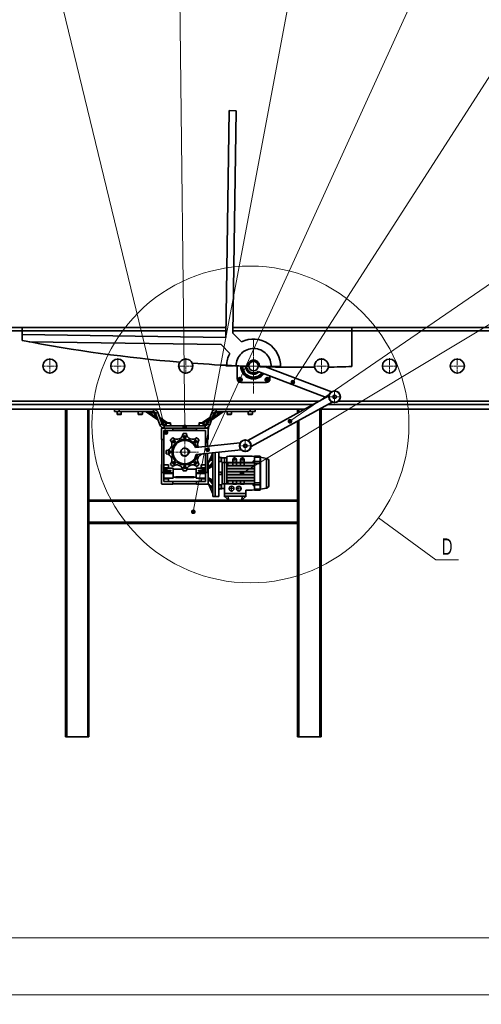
# Model space of a CAD drawing. Header units: millimetres. Extents: x 2945 to 26725, y -1089 to 16127.
# Tile 118 of 150: x 11586 to 13558, y 9605 to 13813. Entities that reach past the tile are written whole.
import ezdxf
from ezdxf.enums import TextEntityAlignment as Align

# ---------------------------------------------------------------- set-up
doc = ezdxf.new("R2010")
doc.units = ezdxf.units.MM
doc.linetypes.add('点画线', pattern=[18, 12, -2, 2, -2])
doc.layers.get('0').update_dxf_attribs({"lineweight": 35})
for name, color, linetype, lineweight in [('中心线层', 1, '点画线', 18), ('几何体', 7, 'Continuous', 35), ('尺寸线层', 3, 'Continuous', 18), ('注释', 2, 'Continuous', 18), ('细实线层', 7, 'Continuous', 18)]:
    doc.layers.add(name, color=color, linetype=linetype, lineweight=lineweight)
doc.styles.add('标准', font='txt', dxfattribs={"width": 0.667})
doc.dimstyles.new('GB_尺寸', dxfattribs={"dimtxt": 3.5, "dimasz": 4, "dimexe": 2, "dimexo": 0, "dimtad": 1, "dimdsep": 46, "dimtxsty": '标准', "dimblk": '_CAXARROW', "dimcen": 0, "dimdle": 8, "dimazin": 2, "dimtfac": 0.707107, "dimtdec": 3, "dimtmove": 2, "dimatfit": 3, "dimfxl": 0, "dimfrac": 2, "dimtolj": 1, "dimarcsym": 0})

# ---------------------------------------------------------------- blocks, each defined once
blk = doc.blocks.new('*X67')
at = {"layer": '细实线层', "color": 0, "linetype": 'ByBlock', "lineweight": -2}
for p, q in [((27.33, -19.96), (39.58, -28.9)), ((39.58, -28.9), (44.43, -28.9))]:
    blk.add_line(p, q, dxfattribs=at)
blk.add_circle((0, 0), 33.84, dxfattribs=at)
at = {"layer": '尺寸线层', "color": 0, "linetype": 'ByBlock', "lineweight": -2, "style": '标准', "width": 0.667}
blk.add_text('D', height=3.5, dxfattribs=at).set_placement((42.01, -24.35), align=Align.TOP_CENTER)
blk = doc.blocks.new('*X100')
at = {"layer": '注释', "linetype": 'Continuous'}
h = blk.add_hatch(color=0, dxfattribs=at)
edge = h.paths.add_edge_path(flags=0)
edge.add_arc((475.3, -1960.1), 10.2, 0, 360)
at = {"layer": '注释', "color": 0, "linetype": 'Continuous'}
blk.add_line((475.3, -1960.1), (0, 0), dxfattribs=at)
blk = doc.blocks.new('*X101')
at = {"layer": '注释', "linetype": 'Continuous'}
h = blk.add_hatch(color=0, dxfattribs=at)
edge = h.paths.add_edge_path(flags=0)
edge.add_arc((22.3, -1935.9), 10.2, 0, 360)
at = {"layer": '注释', "color": 0, "linetype": 'Continuous'}
blk.add_line((22.3, -1935.9), (0, 0), dxfattribs=at)
blk = doc.blocks.new('*X102')
at = {"layer": '注释', "linetype": 'Continuous'}
h = blk.add_hatch(color=0, dxfattribs=at)
edge = h.paths.add_edge_path(flags=0)
edge.add_arc((-926.6, -2033.6), 10.2, 0, 360)
at = {"layer": '注释', "color": 0, "linetype": 'Continuous'}
blk.add_line((-926.6, -2033.6), (0, 0), dxfattribs=at)
blk = doc.blocks.new('*X103')
at = {"layer": '注释', "linetype": 'Continuous'}
h = blk.add_hatch(color=0, dxfattribs=at)
edge = h.paths.add_edge_path(flags=0)
edge.add_arc((-1120.7, -1744.9), 10.2, 0, 360)
at = {"layer": '注释', "color": 0, "linetype": 'Continuous'}
blk.add_line((-1120.7, -1744.9), (0, 0), dxfattribs=at)
blk = doc.blocks.new('*X105')
at = {"layer": '注释', "linetype": 'Continuous'}
h = blk.add_hatch(color=0, dxfattribs=at)
edge = h.paths.add_edge_path(flags=0)
edge.add_arc((-2780, -1912), 10.2, 0, 360)
at = {"layer": '注释', "color": 0, "linetype": 'Continuous'}
blk.add_line((-2780, -1912), (0, 0), dxfattribs=at)
blk = doc.blocks.new('*X107')
at = {"layer": '注释', "linetype": 'Continuous'}
h = blk.add_hatch(color=0, dxfattribs=at)
edge = h.paths.add_edge_path(flags=0)
edge.add_arc((-3540.3, -2133.9), 10.2, 0, 360)
at = {"layer": '注释', "color": 0, "linetype": 'Continuous'}
blk.add_line((-3540.3, -2133.9), (0, 0), dxfattribs=at)
blk = doc.blocks.new('*X108')
at = {"layer": '注释', "linetype": 'Continuous'}
h = blk.add_hatch(color=0, dxfattribs=at)
edge = h.paths.add_edge_path(flags=0)
edge.add_arc((-430.1, -2298.9), 10.2, 0, 360)
at = {"layer": '注释', "color": 0, "linetype": 'Continuous'}
blk.add_line((-430.1, -2298.9), (0, 0), dxfattribs=at)
blk = doc.blocks.new('*X148')
at = {"layer": '尺寸线层', "linetype": 'Continuous'}
for points in [[(5045.3, 9889.1), (5125.3, 9899.1), (5125.3, 9879.1)], [(16645.3, 9889.1), (16565.3, 9899.1), (16565.3, 9879.1)]]:
    blk.add_hatch(color=0, dxfattribs=at).paths.add_polyline_path(points, flags=0)
at = {"layer": '尺寸线层', "color": 0, "linetype": 'Continuous'}
for p, q in [((5045.3, 12332.6), (5045.3, 9849.1)), ((16645.3, 12332.6), (16645.3, 9849.1)), ((5045.3, 9889.1), (16645.3, 9889.1))]:
    blk.add_line(p, q, dxfattribs=at)
at = {"layer": '尺寸线层', "color": 0, "insert": (10845.3, 9936.2), "char_height": 70, "width": 328.193, "attachment_point": 5, "line_spacing_factor": 1.15057, "style": '标准'}
blk.add_mtext('\\T1.1;11600', dxfattribs=at)
blk = doc.blocks.new('_CAXARROW')
blk.add_hatch(color=0).paths.add_polyline_path([(0, 0), (-1, 0.125), (-1, -0.125)], flags=0)
blk = doc.blocks.new('*X149')
at = {"layer": '尺寸线层', "linetype": 'Continuous'}
for points in [[(4845.3, 9644.6), (4925.3, 9654.6), (4925.3, 9634.6)], [(16845.3, 9644.6), (16765.3, 9654.6), (16765.3, 9634.6)]]:
    blk.add_hatch(color=0, dxfattribs=at).paths.add_polyline_path(points, flags=0)
at = {"layer": '尺寸线层', "color": 0, "linetype": 'Continuous'}
for p, q in [((4845.3, 12182.6), (4845.3, 9604.6)), ((16845.3, 12182.6), (16845.3, 9604.6)), ((4845.3, 9644.6), (16845.3, 9644.6))]:
    blk.add_line(p, q, dxfattribs=at)
at = {"layer": '尺寸线层', "color": 0, "insert": (10845.3, 9691.7), "char_height": 70, "width": 328.193, "attachment_point": 5, "line_spacing_factor": 1.15057, "style": '标准'}
blk.add_mtext('\\T1.1;12000', dxfattribs=at)

msp = doc.modelspace()

# ---------------------------------------------------------------- linework, layer by layer
at = {"layer": '中心线层'}
for p, q in [((12585.254, 12214.598), (12585.254, 12450.598)), ((11682.254, 12332.598), (11748.254, 12332.598)), ((11715.254, 12299.598), (11715.254, 12365.598)), ((11972.254, 12332.598), (12038.254, 12332.598)), ((12005.254, 12299.598), (12005.254, 12365.598)), ((12262.254, 12332.598), (12328.254, 12332.598)), ((12295.254, 12299.598), (12295.254, 12365.598)), ((12467.254, 12332.598), (12703.254, 12332.598)), ((12562.254, 12332.598), (12608.254, 12332.598)), ((12585.254, 12309.598), (12585.254, 12355.598)), ((12842.254, 12332.598), (12908.254, 12332.598)), ((12875.254, 12299.598), (12875.254, 12365.598)), ((13132.254, 12332.598), (13198.254, 12332.598)), ((13165.254, 12299.598), (13165.254, 12365.598)), ((13422.254, 12332.598), (13488.254, 12332.598)), ((13455.254, 12299.598), (13455.254, 12365.598)), ((12514.918, 12274.262), (12538.918, 12274.262)), ((12526.918, 12262.262), (12526.918, 12286.262)), ((12631.591, 12274.262), (12655.591, 12274.262)), ((12643.591, 12262.262), (12643.591, 12286.262)), ((12931.124, 12174.166), (12931.124, 12228.166)), ((12904.124, 12201.166), (12958.124, 12201.166)), ((12291.254, 12021.598), (12291.254, 12037.598)), ((12237.292, 12010.56), (12253.292, 12010.56)), ((12245.292, 12002.56), (12245.292, 12018.56)), ((12283.254, 12029.598), (12299.254, 12029.598)), ((12291.254, 11906.598), (12291.254, 12022.598)), ((12329.216, 12010.56), (12345.216, 12010.56)), ((12337.216, 12002.56), (12337.216, 12018.56)), ((12549.829, 11963.789), (12549.829, 12019.789)), ((12218.254, 11964.598), (12234.254, 11964.598)), ((12226.254, 11956.598), (12226.254, 11972.598)), ((12233.254, 11964.598), (12349.254, 11964.598)), ((12521.829, 11991.789), (12577.829, 11991.789)), ((12237.292, 11918.636), (12253.292, 11918.636)), ((12245.292, 11910.636), (12245.292, 11926.636)), ((12329.216, 11918.636), (12345.216, 11918.636)), ((12337.216, 11910.636), (12337.216, 11926.636)), ((12283.254, 11899.598), (12299.254, 11899.598)), ((12291.254, 11891.598), (12291.254, 11907.598)), ((12478.676, 11808.492), (12504.115, 11808.492)), ((12491.396, 11795.773), (12491.396, 11821.211)), ((12509.318, 11808.492), (12534.756, 11808.492)), ((12522.037, 11795.773), (12522.037, 11821.211))]:
    msp.add_line(p, q, dxfattribs=at)
at = {"layer": '几何体'}
for p, q in [((12466.751, 12454.487), (12480.412, 13424.391)), ((12480.412, 13424.391), (12510.409, 13423.968)), ((12497.023, 12473.56), (12510.409, 13423.968)), ((11596.492, 12497.598), (4845.254, 12497.598)), ((11596.492, 12482.598), (4845.254, 12482.598)), ((11596.492, 12497.598), (11596.492, 12482.598)), ((12467.358, 12497.598), (11596.492, 12497.598)), ((11596.492, 12482.598), (11596.492, 12442.209)), ((12467.147, 12482.598), (11596.492, 12482.598)), ((12466.751, 12454.487), (11596.492, 12466.744)), ((12533.988, 12435.539), (12497.023, 12473.56)), ((13004.597, 12482.598), (12497.15, 12482.598)), ((13004.597, 12497.598), (12497.361, 12497.598)), ((16845.254, 12497.598), (13004.597, 12497.598)), ((13004.597, 12482.598), (13004.597, 12497.598)), ((16845.254, 12482.598), (13004.597, 12482.598)), ((13004.597, 12330.408), (13004.597, 12482.598)), ((11627.396, 12436.306), (12446.833, 12424.765)), ((12446.833, 12424.765), (12483.798, 12386.743)), ((12515.254, 12277.598), (12515.254, 12333.331)), ((12535.255, 12332.468), (12538.255, 12332.344)), ((12604.212, 12309.347), (12895.435, 12198.682)), ((12607.145, 12307.46), (12607.139, 12308.235)), ((12917.757, 12222.293), (12636.774, 12329.067)), ((12640.135, 12328.982), (12640.047, 12327.823)), ((12655.254, 12328.623), (12655.254, 12322.044)), ((12655.254, 12289.951), (12655.254, 12277.598)), ((12521.162, 12273.814), (12523.653, 12279.023)), ((12524.427, 12269.053), (12521.162, 12273.814)), ((12523.653, 12279.023), (12529.409, 12279.47)), ((12530.184, 12269.5), (12524.427, 12269.053)), ((12529.409, 12279.47), (12532.674, 12274.709)), ((12532.674, 12274.709), (12530.184, 12269.5)), ((12640.254, 12262.598), (12530.254, 12262.598)), ((12638.382, 12276.752), (12643.143, 12280.018)), ((12638.829, 12270.996), (12638.382, 12276.752)), ((12644.038, 12268.505), (12638.829, 12270.996)), ((12643.143, 12280.018), (12648.352, 12277.527)), ((12648.799, 12271.771), (12644.038, 12268.505)), ((12648.352, 12277.527), (12648.799, 12271.771)), ((12906.373, 12204.688), (12560.14, 12014.564)), ((12838.829, 12167.598), (11170.987, 12167.598)), ((12838.829, 12167.598), (11170.987, 12167.598)), ((12866.145, 12182.598), (11223.817, 12182.598)), ((12574.579, 11988.268), (12920.813, 12178.392)), ((16845.254, 12167.598), (12901.156, 12167.598)), ((16845.254, 12167.598), (12901.156, 12167.598)), ((16845.254, 12182.598), (12947.863, 12182.598)), ((12802.407, 12147.598), (11100.546, 12147.598)), ((11782.254, 12147.598), (11782.254, 10747.598)), ((11787.254, 12147.598), (11787.254, 10747.598)), ((11787.254, 12147.598), (11877.254, 12147.598)), ((11877.254, 12147.598), (11877.254, 10747.598)), ((11882.254, 12147.598), (11882.254, 11759.598)), ((11991.254, 12137.598), (11991.254, 12147.598)), ((12011.254, 12137.598), (11991.254, 12137.598)), ((12002.254, 12137.598), (12002.254, 12127.098)), ((12002.254, 12127.098), (12020.254, 12127.098)), ((12018.754, 12125.598), (12003.754, 12125.598)), ((12011.254, 12147.598), (12011.254, 12137.598)), ((12011.254, 12147.598), (12157.091, 12147.598)), ((12011.254, 12137.598), (12157.091, 12137.598)), ((12020.254, 12127.098), (12020.254, 12137.598)), ((12092.254, 12137.598), (12092.254, 12127.098)), ((12092.254, 12127.098), (12110.254, 12127.098)), ((12108.754, 12125.598), (12093.754, 12125.598)), ((12110.254, 12127.098), (12110.254, 12137.598)), ((12126.667, 12136.694), (12141.233, 12132.598)), ((12176.044, 12102.119), (12126.667, 12136.694)), ((12141.233, 12132.598), (12141.233, 12137.598)), ((12157.091, 12132.598), (12141.233, 12132.598)), ((12141.233, 12132.598), (12167.214, 12114.406)), ((12157.091, 12147.598), (12157.091, 12137.598)), ((12157.091, 12132.598), (12157.091, 12137.598)), ((12166.488, 12131.018), (12161.79, 12129.308)), ((12167.214, 12114.406), (12161.79, 12129.308)), ((12175.885, 12134.438), (12166.488, 12131.018)), ((12166.488, 12131.018), (12184.782, 12080.758)), ((12175.885, 12134.438), (12194.179, 12084.178)), ((12388.33, 12084.178), (12406.624, 12134.438)), ((12397.727, 12080.758), (12416.02, 12131.018)), ((12455.842, 12136.694), (12406.464, 12102.119)), ((12406.624, 12134.438), (12416.02, 12131.018)), ((12415.295, 12114.406), (12441.275, 12132.598)), ((12420.719, 12129.308), (12415.295, 12114.406)), ((12420.719, 12129.308), (12416.02, 12131.018)), ((12425.417, 12147.598), (12425.417, 12137.598)), ((12425.417, 12147.598), (12571.254, 12147.598)), ((12425.417, 12137.598), (12571.254, 12137.598)), ((12425.417, 12137.598), (12425.417, 12132.598)), ((12441.275, 12132.598), (12425.417, 12132.598)), ((12441.275, 12137.598), (12441.275, 12132.598)), ((12441.275, 12132.598), (12455.842, 12136.694)), ((12472.254, 12137.598), (12472.254, 12127.098)), ((12472.254, 12127.098), (12490.254, 12127.098)), ((12488.754, 12125.598), (12473.754, 12125.598)), ((12490.254, 12127.098), (12490.254, 12137.598)), ((12562.254, 12137.598), (12562.254, 12127.098)), ((12562.254, 12127.098), (12580.254, 12127.098)), ((12578.754, 12125.598), (12563.754, 12125.598)), ((12571.254, 12137.598), (12571.254, 12147.598)), ((12591.254, 12137.598), (12571.254, 12137.598)), ((12580.254, 12127.098), (12580.254, 12137.598)), ((12591.254, 12147.598), (12591.254, 12137.598)), ((12773.254, 12147.598), (12773.254, 12131.59)), ((12778.254, 12147.598), (12802.407, 12147.598)), ((12778.254, 12147.598), (12778.254, 12134.335)), ((12864.735, 12147.598), (12868.254, 12147.598)), ((16845.254, 12147.598), (12864.735, 12147.598)), ((12868.254, 12147.598), (12868.254, 10747.598)), ((12873.254, 12147.598), (12873.254, 10747.598)), ((12171.912, 12116.117), (12167.214, 12114.406)), ((12167.214, 12114.406), (12176.044, 12102.119)), ((12193.453, 12100.789), (12184.623, 12113.077)), ((12184.623, 12113.077), (12218.154, 12089.598)), ((12194.179, 12084.178), (12184.782, 12080.758)), ((12188.755, 12099.079), (12193.453, 12100.789)), ((12193.453, 12100.789), (12198.877, 12085.888)), ((12212.254, 12087.625), (12193.453, 12100.789)), ((12194.179, 12084.178), (12198.877, 12085.888)), ((12203.576, 12082.598), (12203.576, 12077.598)), ((12203.576, 12082.598), (12212.254, 12082.598)), ((12212.254, 12088.098), (12212.254, 12077.598)), ((12229.578, 12088.098), (12212.254, 12088.098)), ((12213.754, 12089.598), (12228.191, 12089.598)), ((12228.191, 12089.598), (12228.754, 12089.598)), ((12230.254, 12088.098), (12229.578, 12088.098)), ((12230.254, 12077.598), (12230.254, 12088.098)), ((12230.254, 12081.125), (12234, 12078.502)), ((12234, 12078.502), (12230.254, 12079.555)), ((12348.509, 12078.502), (12352.254, 12081.125)), ((12348.509, 12078.502), (12352.254, 12079.555)), ((12352.254, 12088.098), (12352.254, 12077.598)), ((12369.578, 12088.098), (12352.254, 12088.098)), ((12353.754, 12089.598), (12368.191, 12089.598)), ((12364.355, 12089.598), (12397.886, 12113.077)), ((12368.191, 12089.598), (12368.754, 12089.598)), ((12370.254, 12088.098), (12369.578, 12088.098)), ((12389.055, 12100.789), (12370.254, 12087.625)), ((12370.254, 12077.598), (12370.254, 12088.098)), ((12370.254, 12082.598), (12378.933, 12082.598)), ((12378.933, 12077.598), (12378.933, 12082.598)), ((12383.632, 12085.888), (12389.055, 12100.789)), ((12383.632, 12085.888), (12388.33, 12084.178)), ((12388.33, 12084.178), (12397.727, 12080.758)), ((12389.055, 12100.789), (12397.886, 12113.077)), ((12389.055, 12100.789), (12393.754, 12099.079)), ((12406.464, 12102.119), (12415.295, 12114.406)), ((12415.295, 12114.406), (12410.597, 12116.117)), ((12773.254, 12097.364), (12773.254, 11759.598)), ((12778.254, 12100.11), (12778.254, 10747.598)), ((12191.254, 12065.398), (12193.454, 12067.598)), ((12191.254, 12018.098), (12191.254, 12065.398)), ((12193.454, 12067.598), (12240.754, 12067.598)), ((12240.754, 12056.598), (12202.254, 12056.598)), ((12202.254, 12056.598), (12202.254, 12018.098)), ((12203.576, 12077.598), (12203.576, 12067.598)), ((12203.576, 12077.598), (12378.933, 12077.598)), ((12203.576, 12067.598), (12378.933, 12067.598)), ((12240.754, 12067.598), (12240.754, 12056.598)), ((12240.754, 12065.398), (12341.754, 12065.398)), ((12240.754, 12056.598), (12341.754, 12056.598)), ((12341.754, 12067.598), (12341.754, 12056.598)), ((12389.054, 12067.598), (12341.754, 12067.598)), ((12341.754, 12056.598), (12380.254, 12056.598)), ((12378.933, 12077.598), (12378.933, 12067.598)), ((12380.254, 12056.598), (12380.254, 12018.098)), ((12391.254, 12065.398), (12389.054, 12067.598)), ((12391.254, 12018.098), (12391.254, 12065.398)), ((12202.254, 12018.098), (12191.254, 12018.098)), ((12193.454, 11877.098), (12193.454, 12018.098)), ((12202.254, 12018.098), (12202.254, 11877.098)), ((12337.121, 11984.504), (12528.37, 12004.615)), ((12380.254, 12018.098), (12391.254, 12018.098)), ((12380.254, 12018.098), (12380.254, 11989.04)), ((12389.054, 12018.098), (12389.054, 11989.965)), ((12307.41, 11971.324), (12311.119, 11971.714)), ((12308.456, 11961.379), (12312.165, 11961.769)), ((12312.165, 11961.769), (12311.119, 11971.714)), ((12531.507, 11974.78), (12340.259, 11954.668)), ((12380.254, 11958.874), (12380.254, 11877.098)), ((12389.054, 11959.8), (12389.054, 11877.098)), ((12410.518, 11962.057), (12392.282, 11920.343)), ((12410.754, 11962.082), (12410.754, 11874.598)), ((12420.754, 11963.133), (12420.754, 11874.598)), ((12420.754, 11963.133), (12420.754, 11774.598)), ((12436.754, 11964.816), (12436.754, 11774.598)), ((12193.454, 11912.398), (12191.254, 11912.398)), ((12191.254, 11911.072), (12191.254, 11912.398)), ((12193.454, 11911.072), (12191.254, 11911.072)), ((12191.254, 11898.16), (12191.254, 11911.072)), ((12221.254, 11909.716), (12202.254, 11909.716)), ((12221.254, 11898.16), (12221.254, 11909.716)), ((12361.254, 11909.716), (12380.254, 11909.716)), ((12361.254, 11898.16), (12361.254, 11909.716)), ((12391.254, 11912.398), (12389.054, 11912.398)), ((12392.377, 11920.56), (12391.254, 11919.398)), ((12391.254, 11919.398), (12391.254, 11877.098)), ((12410.754, 11921.456), (12392.282, 11900.328)), ((12410.754, 11915.74), (12392.282, 11894.613)), ((12407.354, 11938.934), (12406.754, 11938.334)), ((12406.754, 11927.534), (12406.754, 11938.334)), ((12406.754, 11927.534), (12407.354, 11926.934)), ((12410.754, 11938.934), (12407.354, 11938.934)), ((12407.354, 11938.934), (12407.354, 11926.934)), ((12407.354, 11926.934), (12410.754, 11926.934)), ((12410.196, 11938.934), (12410.754, 11939.514)), ((12443.507, 11941.934), (12436.754, 11944.941)), ((12447.254, 11941.934), (12436.754, 11941.934)), ((12436.754, 11923.934), (12447.254, 11923.934)), ((12447.254, 11923.934), (12447.254, 11941.934)), ((12448.754, 11940.434), (12448.754, 11925.434)), ((12460.754, 11939.598), (12448.754, 11939.598)), ((12450.754, 11920.56), (12460.754, 11920.56)), ((12450.754, 11920.56), (12450.754, 11828.636)), ((12470.754, 11939.598), (12460.754, 11939.598)), ((12460.754, 11939.598), (12460.754, 11920.56)), ((12460.754, 11920.56), (12460.754, 11939.598)), ((12460.754, 11920.56), (12460.754, 11828.636)), ((12460.754, 11920.56), (12460.754, 11828.636)), ((12470.754, 11920.56), (12460.754, 11920.56)), ((12470.754, 11945.763), (12480.254, 11947.098)), ((12470.754, 11920.56), (12470.754, 11945.763)), ((12470.754, 11828.636), (12470.754, 11920.56)), ((12470.754, 11920.56), (12480.254, 11920.56)), ((12480.254, 11918.981), (12470.754, 11918.981)), ((12474.834, 11916.498), (12470.754, 11916.498)), ((12474.834, 11912.898), (12474.834, 11916.498)), ((12474.834, 11909.298), (12474.834, 11912.898)), ((12475.074, 11916.258), (12475.074, 11912.898)), ((12475.074, 11912.898), (12475.074, 11909.538)), ((12579.079, 11947.098), (12480.254, 11947.098)), ((12480.254, 11918.981), (12480.254, 11920.56)), ((12579.079, 11920.56), (12480.254, 11920.56)), ((12579.079, 11918.981), (12480.254, 11918.981)), ((12496.588, 11933.161), (12496.588, 11921.06)), ((12511.588, 11921.06), (12496.588, 11921.06)), ((12496.588, 11920.56), (12496.588, 11921.06)), ((12496.588, 11911.568), (12496.588, 11918.981)), ((12497.019, 11907.653), (12496.588, 11911.568)), ((12511.588, 11911.568), (12511.157, 11907.653)), ((12511.588, 11921.06), (12511.588, 11933.161)), ((12511.588, 11920.56), (12511.588, 11921.06)), ((12511.588, 11911.568), (12511.588, 11918.981)), ((12529.921, 11933.161), (12529.921, 11921.06)), ((12529.921, 11920.56), (12529.921, 11921.06)), ((12544.921, 11921.06), (12529.921, 11921.06)), ((12529.921, 11911.568), (12529.921, 11918.981)), ((12530.352, 11907.653), (12529.921, 11911.568)), ((12544.921, 11911.568), (12544.49, 11907.653)), ((12544.921, 11921.06), (12544.921, 11933.161)), ((12544.921, 11920.56), (12544.921, 11921.06)), ((12544.921, 11911.568), (12544.921, 11918.981)), ((12579.079, 11947.098), (12588.579, 11945.763)), ((12579.079, 11918.981), (12579.079, 11920.56)), ((12579.079, 11920.56), (12588.579, 11920.56)), ((12588.579, 11918.981), (12579.079, 11918.981)), ((12583.579, 11921.43), (12583.579, 11925.962)), ((12583.579, 11920.56), (12583.579, 11921.43)), ((12589.079, 11926.962), (12584.579, 11926.962)), ((12584.579, 11926.962), (12584.579, 11920.782)), ((12584.579, 11920.782), (12584.579, 11920.56)), ((12584.579, 11920.782), (12589.079, 11920.782)), ((12588.579, 11926.962), (12588.579, 11945.763)), ((12589.079, 11939.598), (12588.579, 11939.598)), ((12588.579, 11918.981), (12588.579, 11920.56)), ((12588.579, 11918.981), (12588.579, 11914.475)), ((12589.079, 11914.475), (12588.579, 11914.475)), ((12589.079, 11947.098), (12613.749, 11947.098)), ((12589.079, 11943.488), (12589.079, 11947.098)), ((12613.749, 11943.488), (12589.079, 11943.488)), ((12589.079, 11924.17), (12589.079, 11943.488)), ((12589.079, 11924.17), (12613.749, 11924.17)), ((12589.079, 11915.455), (12589.079, 11924.17)), ((12613.749, 11915.455), (12589.079, 11915.455)), ((12589.079, 11833.741), (12589.079, 11915.455)), ((12613.749, 11947.098), (12613.749, 11943.488)), ((12613.749, 11924.17), (12613.749, 11943.488)), ((12613.749, 11924.17), (12613.749, 11915.455)), ((12613.749, 11833.741), (12613.749, 11915.455)), ((12640.57, 11938.019), (12615.402, 11942.457)), ((12615.402, 11942.457), (12615.402, 11806.739)), ((12640.57, 11874.598), (12640.57, 11938.019)), ((12650.754, 11925.881), (12650.754, 11823.315)), ((12191.254, 11893.504), (12191.254, 11898.16)), ((12191.254, 11898.16), (12193.454, 11898.16)), ((12191.254, 11877.098), (12191.254, 11893.504)), ((12191.254, 11893.504), (12193.454, 11893.504)), ((12191.254, 11829.798), (12191.254, 11877.098)), ((12191.254, 11877.098), (12202.254, 11877.098)), ((12202.254, 11898.16), (12221.254, 11898.16)), ((12202.254, 11898.015), (12221.254, 11898.015)), ((12202.254, 11897.098), (12215.904, 11897.098)), ((12215.904, 11895.748), (12202.254, 11895.748)), ((12202.254, 11894.848), (12215.904, 11894.848)), ((12215.904, 11893.498), (12202.254, 11893.498)), ((12202.254, 11886.748), (12230.904, 11886.748)), ((12230.904, 11885.398), (12202.254, 11885.398)), ((12202.254, 11884.498), (12230.904, 11884.498)), ((12230.904, 11883.148), (12202.254, 11883.148)), ((12202.254, 11877.098), (12202.254, 11838.598)), ((12202.254, 11876.398), (12242.254, 11876.398)), ((12240.904, 11875.048), (12202.254, 11875.048)), ((12202.254, 11874.148), (12240.904, 11874.148)), ((12242.254, 11872.798), (12202.254, 11872.798)), ((12215.904, 11897.098), (12215.904, 11895.748)), ((12215.904, 11894.848), (12215.904, 11895.748)), ((12217.254, 11895.748), (12215.904, 11895.748)), ((12215.904, 11894.848), (12215.904, 11893.498)), ((12215.904, 11894.848), (12217.254, 11894.848)), ((12217.254, 11895.748), (12217.254, 11894.848)), ((12242.254, 11895.746), (12217.254, 11895.746)), ((12221.254, 11898.015), (12221.254, 11898.16)), ((12230.904, 11886.748), (12230.904, 11885.398)), ((12230.904, 11884.498), (12230.904, 11885.398)), ((12232.254, 11885.398), (12230.904, 11885.398)), ((12230.904, 11884.498), (12230.904, 11883.148)), ((12230.904, 11884.498), (12232.254, 11884.498)), ((12232.254, 11885.398), (12232.254, 11884.498)), ((12242.254, 11876.398), (12240.904, 11875.048)), ((12240.904, 11874.148), (12240.904, 11875.048)), ((12240.904, 11874.148), (12242.254, 11872.798)), ((12242.254, 11876.398), (12242.254, 11895.746)), ((12282.617, 11892.146), (12242.254, 11892.146)), ((12242.254, 11876.398), (12242.254, 11872.798)), ((12242.254, 11853.45), (12242.254, 11872.798)), ((12340.254, 11892.146), (12299.892, 11892.146)), ((12365.254, 11895.746), (12340.254, 11895.746)), ((12340.254, 11876.398), (12340.254, 11895.746)), ((12341.604, 11875.048), (12340.254, 11876.398)), ((12340.254, 11876.398), (12380.254, 11876.398)), ((12340.254, 11872.798), (12340.254, 11876.398)), ((12340.254, 11872.798), (12341.604, 11874.148)), ((12380.254, 11872.798), (12340.254, 11872.798)), ((12340.254, 11853.45), (12340.254, 11872.798)), ((12341.604, 11875.048), (12341.604, 11874.148)), ((12380.254, 11875.048), (12341.604, 11875.048)), ((12341.604, 11874.148), (12380.254, 11874.148)), ((12350.254, 11885.398), (12351.604, 11885.398)), ((12350.254, 11884.498), (12350.254, 11885.398)), ((12350.254, 11884.498), (12351.604, 11884.498)), ((12351.604, 11885.398), (12351.604, 11886.748)), ((12351.604, 11886.748), (12380.254, 11886.748)), ((12351.604, 11885.398), (12351.604, 11884.498)), ((12380.254, 11885.398), (12351.604, 11885.398)), ((12351.604, 11884.498), (12380.254, 11884.498)), ((12351.604, 11883.148), (12351.604, 11884.498)), ((12380.254, 11883.148), (12351.604, 11883.148)), ((12380.254, 11898.16), (12361.254, 11898.16)), ((12361.254, 11898.015), (12361.254, 11898.16)), ((12380.254, 11898.015), (12361.254, 11898.015)), ((12365.254, 11895.748), (12366.604, 11895.748)), ((12365.254, 11894.848), (12365.254, 11895.748)), ((12365.254, 11894.848), (12366.604, 11894.848)), ((12366.604, 11897.098), (12366.604, 11895.748)), ((12366.604, 11897.098), (12380.254, 11897.098)), ((12366.604, 11895.748), (12366.604, 11894.848)), ((12380.254, 11895.748), (12366.604, 11895.748)), ((12366.604, 11893.498), (12366.604, 11894.848)), ((12366.604, 11894.848), (12380.254, 11894.848)), ((12380.254, 11893.498), (12366.604, 11893.498)), ((12391.254, 11877.098), (12380.254, 11877.098)), ((12380.254, 11877.098), (12380.254, 11838.598)), ((12391.254, 11829.798), (12391.254, 11877.098)), ((12410.754, 11874.598), (12410.754, 11774.598)), ((12420.754, 11874.598), (12420.754, 11774.598)), ((12448.754, 11879.598), (12436.754, 11879.598)), ((12448.754, 11869.598), (12436.754, 11869.598)), ((12448.754, 11874.598), (12448.754, 11879.598)), ((12448.754, 11869.598), (12448.754, 11874.598)), ((12470.754, 11909.298), (12474.834, 11909.298)), ((12470.754, 11907.653), (12480.254, 11907.653)), ((12480.254, 11906.075), (12470.754, 11906.075)), ((12470.754, 11894.747), (12480.254, 11894.747)), ((12480.254, 11893.168), (12470.754, 11893.168)), ((12470.754, 11881.841), (12480.254, 11881.841)), ((12480.254, 11880.262), (12470.754, 11880.262)), ((12470.754, 11868.934), (12480.254, 11868.934)), ((12480.254, 11867.355), (12470.754, 11867.355)), ((12480.254, 11906.075), (12480.254, 11907.653)), ((12579.079, 11907.653), (12480.254, 11907.653)), ((12579.079, 11906.075), (12480.254, 11906.075)), ((12480.254, 11893.168), (12480.254, 11894.747)), ((12579.079, 11894.747), (12480.254, 11894.747)), ((12579.079, 11893.168), (12480.254, 11893.168)), ((12480.254, 11880.262), (12480.254, 11881.841)), ((12579.079, 11881.841), (12480.254, 11881.841)), ((12579.079, 11880.262), (12480.254, 11880.262)), ((12480.254, 11867.355), (12480.254, 11868.934)), ((12579.079, 11868.934), (12480.254, 11868.934)), ((12579.079, 11867.355), (12480.254, 11867.355)), ((12579.079, 11906.075), (12579.079, 11907.653)), ((12579.079, 11907.653), (12588.579, 11907.653)), ((12588.579, 11906.075), (12579.079, 11906.075)), ((12579.079, 11893.168), (12579.079, 11894.747)), ((12579.079, 11894.747), (12588.579, 11894.747)), ((12588.579, 11893.168), (12579.079, 11893.168)), ((12579.079, 11880.262), (12579.079, 11881.841)), ((12579.079, 11881.841), (12588.579, 11881.841)), ((12588.579, 11880.262), (12579.079, 11880.262)), ((12579.079, 11867.355), (12579.079, 11868.934)), ((12579.079, 11868.934), (12588.579, 11868.934)), ((12588.579, 11867.355), (12579.079, 11867.355)), ((12588.579, 11906.075), (12588.579, 11907.653)), ((12588.579, 11893.168), (12588.579, 11894.747)), ((12588.579, 11880.262), (12588.579, 11881.841)), ((12588.579, 11867.355), (12588.579, 11868.934)), ((12640.57, 11811.177), (12640.57, 11874.598)), ((12193.454, 11827.598), (12191.254, 11829.798)), ((12240.754, 11827.598), (12193.454, 11827.598)), ((12202.254, 11853.45), (12242.254, 11853.45)), ((12221.254, 11851.181), (12202.254, 11851.181)), ((12202.254, 11851.035), (12221.254, 11851.035)), ((12202.254, 11839.48), (12221.254, 11839.48)), ((12202.254, 11838.598), (12240.754, 11838.598)), ((12221.254, 11851.035), (12221.254, 11851.181)), ((12221.254, 11839.48), (12221.254, 11851.035)), ((12240.754, 11838.598), (12240.754, 11827.598)), ((12341.754, 11838.598), (12240.754, 11838.598)), ((12341.754, 11829.798), (12240.754, 11829.798)), ((12242.254, 11857.05), (12252.254, 11857.05)), ((12252.254, 11857.048), (12252.254, 11857.948)), ((12252.254, 11857.948), (12253.604, 11857.948)), ((12252.254, 11857.048), (12253.604, 11857.048)), ((12253.604, 11859.298), (12253.604, 11857.948)), ((12253.604, 11859.298), (12328.904, 11859.298)), ((12253.604, 11857.948), (12253.604, 11857.048)), ((12328.904, 11857.948), (12253.604, 11857.948)), ((12253.604, 11857.048), (12328.904, 11857.048)), ((12253.604, 11855.698), (12253.604, 11857.048)), ((12328.904, 11855.698), (12253.604, 11855.698)), ((12328.904, 11857.948), (12328.904, 11859.298)), ((12328.904, 11857.048), (12328.904, 11857.948)), ((12328.904, 11857.948), (12330.254, 11857.948)), ((12328.904, 11857.048), (12328.904, 11855.698)), ((12328.904, 11857.048), (12330.254, 11857.048)), ((12330.254, 11857.948), (12330.254, 11857.048)), ((12330.254, 11857.05), (12340.254, 11857.05)), ((12340.254, 11853.45), (12380.254, 11853.45)), ((12341.754, 11838.598), (12341.754, 11827.598)), ((12380.254, 11838.598), (12341.754, 11838.598)), ((12341.754, 11827.598), (12389.054, 11827.598)), ((12361.254, 11851.181), (12380.254, 11851.181)), ((12361.254, 11851.035), (12361.254, 11851.181)), ((12361.254, 11839.48), (12361.254, 11851.035)), ((12380.254, 11851.035), (12361.254, 11851.035)), ((12380.254, 11839.48), (12361.254, 11839.48)), ((12389.054, 11827.598), (12391.254, 11829.798)), ((12391.254, 11829.798), (12392.377, 11828.636)), ((12410.754, 11833.456), (12392.282, 11854.583)), ((12410.754, 11827.74), (12392.282, 11848.867)), ((12410.754, 11786.598), (12392.282, 11828.853)), ((12447.254, 11825.262), (12436.754, 11825.262)), ((12447.254, 11807.262), (12447.254, 11825.262)), ((12450.754, 11828.636), (12460.754, 11828.636)), ((12460.754, 11828.636), (12460.754, 11828.141)), ((12470.754, 11828.636), (12460.754, 11828.636)), ((12460.754, 11788.348), (12460.754, 11828.141)), ((12461.254, 11828.636), (12461.254, 11788.348)), ((12470.754, 11856.028), (12480.254, 11856.028)), ((12480.254, 11854.449), (12470.754, 11854.449)), ((12470.754, 11843.121), (12480.254, 11843.121)), ((12480.254, 11841.542), (12470.754, 11841.542)), ((12474.834, 11839.898), (12470.754, 11839.898)), ((12470.754, 11832.698), (12474.834, 11832.698)), ((12470.754, 11830.215), (12480.254, 11830.215)), ((12480.254, 11828.636), (12470.754, 11828.636)), ((12474.834, 11836.298), (12474.834, 11839.898)), ((12474.834, 11832.698), (12474.834, 11836.298)), ((12475.074, 11839.658), (12475.074, 11836.298)), ((12475.074, 11836.298), (12475.074, 11832.938)), ((12480.254, 11854.449), (12480.254, 11856.028)), ((12579.079, 11856.028), (12480.254, 11856.028)), ((12579.079, 11854.449), (12480.254, 11854.449)), ((12480.254, 11841.542), (12480.254, 11843.121)), ((12579.079, 11843.121), (12480.254, 11843.121)), ((12579.079, 11841.542), (12480.254, 11841.542)), ((12480.254, 11828.636), (12480.254, 11830.215)), ((12579.079, 11830.215), (12480.254, 11830.215)), ((12579.079, 11828.636), (12480.254, 11828.636)), ((12496.588, 11837.627), (12497.019, 11841.542)), ((12496.588, 11837.627), (12496.588, 11830.215)), ((12496.588, 11828.636), (12496.588, 11827.636)), ((12496.588, 11827.636), (12511.588, 11827.636)), ((12511.157, 11841.542), (12511.588, 11837.627)), ((12511.588, 11837.627), (12511.588, 11830.215)), ((12511.588, 11828.636), (12511.588, 11827.636)), ((12529.921, 11837.627), (12530.352, 11841.542)), ((12529.921, 11837.627), (12529.921, 11830.215)), ((12529.921, 11828.636), (12529.921, 11827.636)), ((12529.921, 11827.636), (12544.921, 11827.636)), ((12544.49, 11841.542), (12544.921, 11837.627)), ((12544.921, 11837.627), (12544.921, 11830.215)), ((12544.921, 11828.636), (12544.921, 11827.636)), ((12579.079, 11854.449), (12579.079, 11856.028)), ((12579.079, 11856.028), (12588.579, 11856.028)), ((12588.579, 11854.449), (12579.079, 11854.449)), ((12579.079, 11841.542), (12579.079, 11843.121)), ((12579.079, 11843.121), (12588.579, 11843.121)), ((12588.579, 11841.542), (12579.079, 11841.542)), ((12579.079, 11828.636), (12579.079, 11830.215)), ((12579.079, 11830.215), (12588.579, 11830.215)), ((12588.579, 11828.636), (12579.079, 11828.636)), ((12583.579, 11827.766), (12583.579, 11828.636)), ((12583.579, 11823.234), (12583.579, 11827.766)), ((12584.579, 11828.636), (12584.579, 11828.414)), ((12584.579, 11828.414), (12584.579, 11822.234)), ((12589.079, 11828.414), (12584.579, 11828.414)), ((12588.579, 11854.449), (12588.579, 11856.028)), ((12588.579, 11841.542), (12588.579, 11843.121)), ((12588.579, 11834.721), (12588.579, 11830.215)), ((12588.579, 11834.721), (12589.079, 11834.721)), ((12588.579, 11828.636), (12588.579, 11830.215)), ((12589.079, 11833.741), (12613.749, 11833.741)), ((12589.079, 11825.026), (12589.079, 11833.741)), ((12613.749, 11833.741), (12613.749, 11825.026)), ((12407.354, 11822.262), (12406.754, 11821.662)), ((12406.754, 11810.862), (12406.754, 11821.662)), ((12406.754, 11810.862), (12407.354, 11810.262)), ((12410.754, 11822.262), (12407.354, 11822.262)), ((12407.354, 11822.262), (12407.354, 11810.262)), ((12407.354, 11810.262), (12410.754, 11810.262)), ((12410.196, 11810.262), (12410.754, 11809.682)), ((12436.754, 11807.262), (12447.254, 11807.262)), ((12443.507, 11807.262), (12436.754, 11804.255)), ((12448.754, 11823.762), (12448.754, 11808.762)), ((12448.754, 11809.598), (12460.754, 11809.598)), ((12461.254, 11788.348), (12460.754, 11788.348)), ((12460.854, 11776.848), (12460.854, 11788.348)), ((12552.178, 11788.348), (12461.254, 11788.348)), ((12461.354, 11788.348), (12461.354, 11776.848)), ((12552.078, 11776.848), (12552.078, 11788.348)), ((12579.079, 11802.098), (12552.178, 11802.098)), ((12552.178, 11788.348), (12552.178, 11802.098)), ((12552.678, 11788.348), (12552.178, 11788.348)), ((12552.578, 11788.348), (12552.578, 11776.848)), ((12552.678, 11802.098), (12552.678, 11788.348)), ((12588.579, 11803.433), (12579.079, 11802.098)), ((12584.579, 11822.234), (12589.079, 11822.234)), ((12588.579, 11803.433), (12588.579, 11822.234)), ((12588.579, 11809.598), (12589.079, 11809.598)), ((12613.749, 11825.026), (12589.079, 11825.026)), ((12589.079, 11805.708), (12589.079, 11825.026)), ((12589.079, 11805.708), (12613.749, 11805.708)), ((12589.079, 11802.098), (12589.079, 11805.708)), ((12613.749, 11802.098), (12589.079, 11802.098)), ((12613.749, 11805.708), (12613.749, 11825.026)), ((12613.749, 11805.708), (12613.749, 11802.098)), ((12615.402, 11806.739), (12640.57, 11811.177)), ((12773.254, 11759.598), (11882.254, 11759.598)), ((11882.254, 11759.598), (11882.254, 11754.598)), ((12773.254, 11754.598), (11882.254, 11754.598)), ((11882.254, 11754.598), (11882.254, 11664.598)), ((12410.754, 11774.598), (12420.754, 11774.598)), ((12420.754, 11774.598), (12436.754, 11774.598)), ((12461.354, 11776.848), (12460.854, 11776.848)), ((12460.854, 11776.848), (12460.884, 11776.819)), ((12460.884, 11776.848), (12460.884, 11775.067)), ((12460.884, 11775.067), (12468.884, 11775.067)), ((12468.693, 11774.727), (12461.074, 11774.727)), ((12476.971, 11776.848), (12461.354, 11776.848)), ((12461.781, 11774.363), (12461.78, 11774.344)), ((12463.976, 11773.726), (12478.104, 11759.598)), ((12464.381, 11774.363), (12464.322, 11773.691)), ((12465.445, 11773.691), (12465.386, 11774.363)), ((12467.988, 11774.344), (12467.986, 11774.363)), ((12468.884, 11775.067), (12468.884, 11776.848)), ((12536.461, 11776.848), (12476.971, 11776.848)), ((12478.104, 11759.598), (12476.971, 11776.848)), ((12535.328, 11759.598), (12536.461, 11776.848)), ((12552.578, 11776.848), (12535.328, 11759.598)), ((12552.078, 11776.848), (12536.461, 11776.848)), ((12552.259, 11774.727), (12550.457, 11774.727)), ((12550.798, 11775.067), (12552.449, 11775.067)), ((12551.553, 11774.344), (12551.552, 11774.363)), ((12552.578, 11776.848), (12552.078, 11776.848)), ((12552.449, 11775.067), (12552.449, 11776.719)), ((12773.254, 11759.598), (12773.254, 11754.598)), ((12773.254, 11754.598), (12773.254, 11664.598)), ((12773.254, 11664.598), (11882.254, 11664.598)), ((11882.254, 11664.598), (11882.254, 11659.598)), ((12773.254, 11659.598), (11882.254, 11659.598)), ((11882.254, 11659.598), (11882.254, 10747.598)), ((12773.254, 11664.598), (12773.254, 11659.598)), ((12773.254, 11659.598), (12773.254, 10747.598)), ((11782.254, 10747.598), (11787.254, 10747.598)), ((11787.254, 10747.598), (11877.254, 10747.598)), ((11877.254, 10747.598), (11882.254, 10747.598)), ((12773.254, 10747.598), (12778.254, 10747.598)), ((12778.254, 10747.598), (12868.254, 10747.598)), ((12868.254, 10747.598), (12873.254, 10747.598))]:
    msp.add_line(p, q, dxfattribs=at)
for points in [[(12551.931, 12331.797), (12551.234, 12331.824), (12550.538, 12331.852), (12550.262, 12331.862)], [(12597.806, 12305.35), (12598.44, 12304.469), (12599.323, 12303.694)], [(12308.754, 11964.598), (12308.576, 11962.107), (12308.456, 11961.379)], [(12584.579, 11920.782), (12584.384, 11920.794), (12584.197, 11920.831), (12584.024, 11920.891), (12583.872, 11920.972), (12583.748, 11921.07), (12583.655, 11921.182), (12583.598, 11921.303), (12583.579, 11921.43)], [(12584.579, 11828.414), (12584.384, 11828.401), (12584.197, 11828.365), (12584.024, 11828.305), (12583.872, 11828.224), (12583.748, 11828.126), (12583.655, 11828.014), (12583.598, 11827.892), (12583.579, 11827.766)]]:
    msp.add_lwpolyline(points, dxfattribs=at)
for centre, radius in [((11715.254, 12332.598), 30), ((12005.254, 12332.598), 30), ((12585.254, 12332.598), 20), ((13165.254, 12332.598), 30), ((13455.254, 12332.598), 30), ((12526.918, 12274.262), 9), ((12526.918, 12274.262), 7.5), ((12643.591, 12274.262), 9), ((12643.591, 12274.262), 7.5), ((12931.124, 12201.166), 25), ((12931.124, 12201.166), 24), ((12931.124, 12201.166), 7.5), ((12245.292, 12010.56), 5), ((12291.254, 12029.598), 5), ((12337.216, 12010.56), 5), ((12549.829, 11991.789), 25), ((12549.829, 11991.789), 24), ((12549.829, 11991.789), 7.5), ((12226.254, 11964.598), 5), ((12291.254, 11964.598), 16.3), ((12245.292, 11918.636), 5), ((12337.216, 11918.636), 5), ((12504.088, 11933.161), 3), ((12537.421, 11933.161), 3), ((12291.254, 11899.598), 5), ((12491.396, 11808.492), 10.072), ((12491.396, 11808.492), 9.719), ((12522.037, 11808.492), 10.072), ((12522.037, 11808.492), 9.719)]:
    msp.add_circle(centre, radius, dxfattribs=at)
for centre, radius, start, end in [((12797.651, 18647.242), 6320.223, 259.0442922, 265.2126597), ((12585.254, 12332.598), 115, 357.594348, 116.474129), ((12585.254, 12332.598), 115, 151.911993, 178.552756), ((12585.254, 12332.598), 75, 89.193061, 179.267872), ((12585.254, 12332.598), 75, 356.879232, 89.193061), ((12295.254, 12332.598), 30, 146.701299, 24.200899), ((12295.254, 12332.598), 30, 24.200899, 146.701299), ((12797.651, 18647.242), 6320.223, 265.6895383, 267.4390916), ((12797.651, 18647.242), 6320.223, 267.4390916, 267.5752029), ((12585.254, 12332.598), 55, 179.916713, 323.366441), ((12585.254, 12332.598), 50, 180.148742, 321.735458), ((12585.254, 12332.598), 47, 180.309359, 320.581597), ((12797.651, 18647.242), 6320.223, 267.6477955, 267.7567325), ((12585.254, 12332.598), 35, 181.204192, 313.816128), ((12585.254, 12332.598), 33.333, 181.376409, 312.449377), ((12555.289, 12334.046), 5, 228.891033, 272.014411), ((12585.254, 12332.598), 30, 181.775844, 309.193061), ((12797.651, 18647.242), 6320.223, 267.8021545, 267.8931301), ((12585.254, 12332.598), 25, 89.193061, 182.747357), ((12585.254, 12332.598), 25, 353.839501, 89.193061), ((12875.254, 12332.598), 30, 351.045983, 190.362214), ((12797.651, 18647.242), 6320.223, 270.9722092, 271.8763971), ((12556.79, 12323.123), 5, 103.630498, 146.753876), ((12556.79, 12323.123), 5, 250.067504, 293.190882), ((12562.135, 12313.48), 5, 124.806969, 167.930346), ((12562.135, 12313.48), 5, 271.243975, 314.367352), ((12570.602, 12306.42), 5, 145.983439, 189.106817), ((12570.602, 12306.42), 5, 292.420445, 335.543823), ((12581.048, 12302.894), 5, 167.15991, 210.283288), ((12581.048, 12302.894), 5, 313.596916, 356.720293), ((12592.062, 12303.381), 5, 188.33638, 231.459758), ((12592.062, 12303.381), 5, 334.773386, 17.896764), ((12602.157, 12307.813), 5, 235.469513, 252.636229), ((12797.651, 18647.242), 6320.223, 268.2539739, 268.541423), ((12797.651, 18647.242), 6320.223, 268.5719011, 268.7090005), ((12797.651, 18647.242), 6320.223, 268.7090005, 270.4359885), ((12875.254, 12332.598), 30, 190.362214, 351.045983), ((12530.254, 12277.598), 15, 180, 270), ((12526.918, 12274.262), 5, 154.443507, 214.443507), ((12526.918, 12274.262), 5, 94.443507, 154.443507), ((12526.918, 12274.262), 5, 214.443507, 274.443507), ((12526.918, 12274.262), 5, 34.443507, 94.443507), ((12526.918, 12274.262), 5, 274.443507, 334.443507), ((12526.918, 12274.262), 5, 334.443507, 34.443507), ((12643.591, 12274.262), 5, 124.443507, 184.443507), ((12643.591, 12274.262), 5, 184.443507, 244.443507), ((12640.254, 12277.598), 15, 270, 360), ((12643.591, 12274.262), 5, 64.443507, 124.443507), ((12643.591, 12274.262), 5, 244.443507, 304.443507), ((12643.591, 12274.262), 5, 4.443507, 64.443507), ((12643.591, 12274.262), 5, 304.443507, 4.443507), ((12003.754, 12127.098), 1.5, 180, 270), ((12018.754, 12127.098), 1.5, 270, 0), ((12093.754, 12127.098), 1.5, 180, 270), ((12108.754, 12127.098), 1.5, 270, 0), ((12123.799, 12132.598), 5, 55, 90), ((12157.091, 12127.598), 20, 20, 90), ((12157.091, 12127.598), 10, 20, 90), ((12157.091, 12127.598), 5, 20, 90), ((12425.417, 12127.598), 20, 90, 160), ((12425.417, 12127.598), 10, 90, 160), ((12425.417, 12127.598), 5, 90, 160), ((12458.71, 12132.598), 5, 90, 125), ((12473.754, 12127.098), 1.5, 180, 270), ((12488.754, 12127.098), 1.5, 270, 0), ((12563.754, 12127.098), 1.5, 180, 270), ((12578.754, 12127.098), 1.5, 270, 0), ((12173.177, 12098.023), 5, 20, 55), ((12187.49, 12117.172), 5, 200, 235), ((12203.576, 12087.598), 20, 200, 270), ((12203.576, 12087.598), 10, 200, 270), ((12203.576, 12087.598), 5, 200, 270), ((12213.754, 12088.098), 1.5, 90, 180), ((12228.754, 12088.098), 1.5, 0, 90), ((12236.868, 12082.598), 5, 235, 270), ((12345.641, 12082.598), 5, 270, 305), ((12353.754, 12088.098), 1.5, 90, 180), ((12368.754, 12088.098), 1.5, 360, 90), ((12378.933, 12087.598), 5, 270, 340), ((12378.933, 12087.598), 10, 270, 340), ((12378.933, 12087.598), 20, 270, 340), ((12395.018, 12117.172), 5, 305, 340), ((12409.332, 12098.023), 5, 125, 160), ((12257.629, 12045.778), 26.469, 231.112542, 353.887458), ((12285.538, 12042.789), 1.6, 94.181606, 173.887458), ((12291.254, 11964.598), 80, 85.818394, 94.181606), ((12296.971, 12042.789), 1.6, 6.112542, 85.818394), ((12324.88, 12045.778), 26.469, 186.112542, 308.887458), ((12210.074, 11998.224), 26.469, 276.112542, 38.887458), ((12231.922, 12015.845), 1.6, 139.181606, 218.887458), ((12291.254, 11964.598), 80, 130.818394, 139.181606), ((12291.254, 11964.598), 55, 21.829683, 180), ((12240.007, 12023.93), 1.6, 51.112542, 130.818394), ((12291.254, 11964.598), 50, 23.460666, 348.54546), ((12342.502, 12023.93), 1.6, 49.181606, 128.887458), ((12291.254, 11964.598), 80, 40.818394, 49.181606), ((12372.435, 11998.224), 26.469, 141.112542, 208.087614), ((12350.586, 12015.845), 1.6, 321.112542, 40.818394), ((12291.254, 11964.598), 80, 175.818394, 184.181606), ((12213.063, 11970.315), 1.6, 96.112542, 175.818394), ((12213.063, 11958.881), 1.6, 184.181606, 263.887458), ((12210.074, 11930.972), 26.469, 321.112542, 83.887458), ((12291.254, 11964.598), 55, 180, 350.176443), ((12291.254, 11964.598), 17.5, 22.604613, 349.401514), ((12291.254, 11964.598), 17.5, 0, 22.604613), ((12372.435, 11930.972), 26.469, 96.112542, 218.887458), ((12369.446, 11958.881), 1.6, 276.112542, 320.706925), ((12231.922, 11913.351), 1.6, 141.112542, 220.818394), ((12291.254, 11964.598), 80, 220.818394, 229.181606), ((12257.629, 11883.418), 26.469, 6.112542, 128.887458), ((12324.88, 11883.418), 26.469, 51.112542, 173.887458), ((12291.254, 11964.598), 80, 310.818394, 319.181606), ((12350.586, 11913.351), 1.6, 319.181606, 38.887458), ((12447.254, 11940.434), 1.5, 0, 90), ((12447.254, 11925.434), 1.5, 270, 360), ((12474.834, 11916.258), 0.24, 360, 90), ((12474.834, 11909.538), 0.24, 270, 360), ((12504.088, 11933.161), 7.5, 0, 180), ((12537.421, 11933.161), 7.5, 360, 180), ((12584.579, 11925.962), 1, 90, 180), ((12615.749, 11944.426), 2, 180, 260), ((12638.429, 11925.881), 12.325, 0, 80), ((12215.904, 11895.748), 1.35, 0, 90), ((12215.904, 11894.848), 1.35, 270, 0), ((12230.904, 11885.398), 1.35, 0, 90), ((12230.904, 11884.498), 1.35, 270, 0), ((12240.007, 11905.266), 1.6, 229.181606, 308.887458), ((12285.538, 11886.407), 1.6, 186.112542, 265.818394), ((12291.254, 11964.598), 80, 265.818394, 274.181606), ((12296.971, 11886.407), 1.6, 274.181606, 353.887458), ((12342.502, 11905.266), 1.6, 231.112542, 310.818394), ((12351.604, 11885.398), 1.35, 90, 180), ((12351.604, 11884.498), 1.35, 180, 270), ((12366.604, 11895.748), 1.35, 90, 180), ((12366.604, 11894.848), 1.35, 180, 270), ((12253.604, 11857.948), 1.35, 90, 180), ((12253.604, 11857.048), 1.35, 180, 270), ((12328.904, 11857.948), 1.35, 0, 90), ((12328.904, 11857.048), 1.35, 270, 0), ((12447.254, 11823.762), 1.5, 0, 90), ((12474.834, 11839.658), 0.24, 0, 90), ((12474.834, 11832.938), 0.24, 270, 0), ((12447.254, 11808.762), 1.5, 270, 0), ((12584.579, 11823.234), 1, 180, 270), ((12615.749, 11804.77), 2, 100, 180), ((12638.429, 11823.315), 12.325, 280, 0), ((12461.284, 11775.067), 0.4, 180, 238.380763), ((12464.884, 11780.915), 7.267, 238.380763, 244.712078), ((12464.883, 11780.958), 7.288, 244.813127, 265.590294), ((12464.884, 11781.186), 6.842, 265.788379, 274.211621), ((12464.884, 11780.958), 7.288, 274.409706, 295.186873), ((12464.884, 11780.915), 7.267, 295.287922, 301.619237), ((12468.484, 11775.067), 0.4, 301.619237, 360), ((12548.45, 11780.957), 7.287, 278.062701, 295.187414), ((12548.449, 11780.915), 7.267, 295.287922, 301.619237), ((12552.049, 11775.067), 0.4, 301.619237, 360)]:
    msp.add_arc(centre, radius, start, end, dxfattribs=at)
for centre, major_axis, start_param, end_param in [((12378.546, 11881.761), (8.764, 28.92), 5.28142899, 5.5159626), ((12378.546, 11867.435), (-8.764, 28.92), 3.90881537, 4.14334897)]:
    msp.add_ellipse(centre, major_axis=major_axis, ratio=0.3699556, start_param=start_param, end_param=end_param, dxfattribs=at)
for points, knots in [([(12535.255, 12332.468), (12535.199, 12332.47), (12535.089, 12332.475), (12534.228, 12332.511), (12532.961, 12332.564), (12531.555, 12332.623), (12530.625, 12332.662), (12530.254, 12332.678)], [0, 0, 0, 0, 1.07306735, 2.14624362, 3.21991325, 4.29455748, 5.00450804, 5.00450804, 5.00450804, 5.00450804]), ([(12555.304, 12331.667), (12554.929, 12331.681), (12554.061, 12331.715), (12552.873, 12331.761), (12552.269, 12331.784), (12552.01, 12331.794)], [0, 0, 0, 0, 0.99709564, 2.31234762, 3.29624004, 3.29624004, 3.29624004, 3.29624004]), ([(12640.135, 12328.982), (12639.617, 12328.995), (12638.543, 12329.022), (12637.352, 12329.052), (12636.874, 12329.064), (12636.766, 12329.067)], [0, 0, 0, 0, 1.41008118, 2.92627564, 3.37059387, 3.37059387, 3.37059387, 3.37059387]), ([(12392.282, 11920.343), (12393.759, 11921.877), (12398.582, 11926.885), (12403.407, 11931.891), (12406.754, 11935.364)], [0, 0, 0, 0, 6.38933394, 20.85855419, 20.85855419, 20.85855419, 20.85855419]), ([(12392.282, 11894.613), (12393.985, 11895.497), (12400.141, 11898.693), (12406.3, 11901.888), (12410.754, 11904.198)], [0, 0, 0, 0, 5.76040635, 20.81171909, 20.81171909, 20.81171909, 20.81171909]), ([(12392.282, 11854.583), (12393.985, 11853.699), (12400.141, 11850.503), (12406.3, 11847.308), (12410.754, 11844.998)], [0, 0, 0, 0, 5.76040635, 20.81171909, 20.81171909, 20.81171909, 20.81171909]), ([(12392.282, 11828.853), (12393.733, 11827.345), (12398.556, 11822.337), (12403.382, 11817.331), (12406.754, 11813.832)], [0, 0, 0, 0, 6.27885169, 20.85854634, 20.85854634, 20.85854634, 20.85854634])]:
    msp.add_open_spline(points, degree=3, knots=knots, dxfattribs=at)

# ---------------------------------------------------------------- block references
at = {"layer": '注释'}
for name, p in [('*X100', (11735.832, 14008.478)), ('*X101', (12268.93, 14008.478)), ('*X108', (12757.898, 14008.478)), ('*X102', (13315.709, 14008.478)), ('*X107', (16076.521, 14008.478)), ('*X105', (15520.475, 14008.478)), ('*X103', (13873.52, 14008.478))]:
    msp.add_blockref(name, p, dxfattribs=at)
at = {"layer": '细实线层', "xscale": 20, "yscale": 20, "zscale": 20}
msp.add_blockref('*X67', (12571.735, 12082.773), dxfattribs=at)

# ---------------------------------------------------------------- dimensions: what is measured, and where the dimension line sits
at = {"layer": '尺寸线层'}
for base, p1, p2, picture, middle in [((16645.254, 9889.097), (5045.254, 12332.598), (16645.254, 12332.598), '*X148', (10845.254, 9936.219)), ((16845.254, 9644.588), (4845.254, 12182.598), (16845.254, 12182.598), '*X149', (10845.254, 9691.709))]:
    dim = msp.add_linear_dim(base=base, p1=p1, p2=p2, dimstyle='GB_尺寸', override={"dimscale": 20, "dimsah": 1, "dimtfill": 1, "dimtzin": 0}, dxfattribs=at)
    dim.commit()
    dim.dimension.update_dxf_attribs({"geometry": picture, "text_midpoint": middle, "dimtype": 160})

doc.saveas('drawing.dxf')
